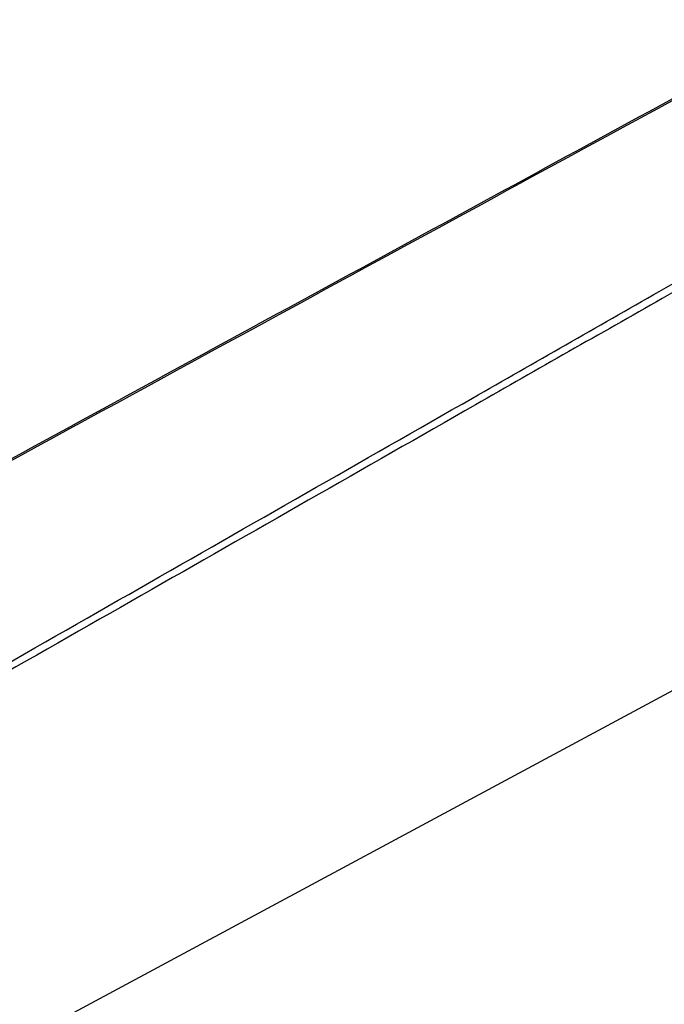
# Model space of a CAD drawing. Header units: millimetres. Extents: x -0.66 to 0.91, y -0.4 to 0.64.
# Tile 237 of 241: x 0.7705 to 0.8174, y 0.1845 to 0.2562. Entities that reach past the tile are written whole.
import ezdxf

# ---------------------------------------------------------------- set-up
doc = ezdxf.new("R2010")
doc.units = ezdxf.units.MM
doc.layers.add('FORMAT', color=7, linetype='Continuous')

msp = doc.modelspace()

# ---------------------------------------------------------------- linework, layer by layer
at = {"layer": 'FORMAT', "color": 7, "linetype": 'Continuous', "lineweight": 25}
msp.add_line((0.760276, 0.176268), (0.849431, 0.224204), dxfattribs=at)
for points, knots in [([(0.752278, 0.214606), (0.758445, 0.217968), (0.770779, 0.224694), (0.791133, 0.235783), (0.81334, 0.247871), (0.833391, 0.258774), (0.845421, 0.265308), (0.849431, 0.267486)], [0, 0, 0, 0, 0.19043, 0.380859, 0.628516, 0.876172, 1, 1, 1, 1]), ([(0.849185, 0.267239), (0.829148, 0.256339), (0.796822, 0.238755), (0.764489, 0.221119), (0.752198, 0.214414)], [0, 0, 0, 0, 0.619856, 1, 1, 1, 1]), ([(0.754936, 0.200913), (0.763026, 0.205528), (0.779206, 0.214759), (0.799915, 0.22659), (0.817947, 0.2369), (0.833193, 0.245623), (0.843907, 0.251761), (0.84921, 0.254798)], [0, 0, 0, 0, 0.257408, 0.514816, 0.658989, 0.831238, 1, 1, 1, 1]), ([(0.849431, 0.254254), (0.844133, 0.251224), (0.833419, 0.245098), (0.818172, 0.236389), (0.800113, 0.22608), (0.77936, 0.214242), (0.763139, 0.205), (0.755029, 0.200379)], [0, 0, 0, 0, 0.168365, 0.340474, 0.484531, 0.742266, 1, 1, 1, 1])]:
    msp.add_open_spline(points, degree=3, knots=knots, dxfattribs=at)

doc.saveas('drawing.dxf')
